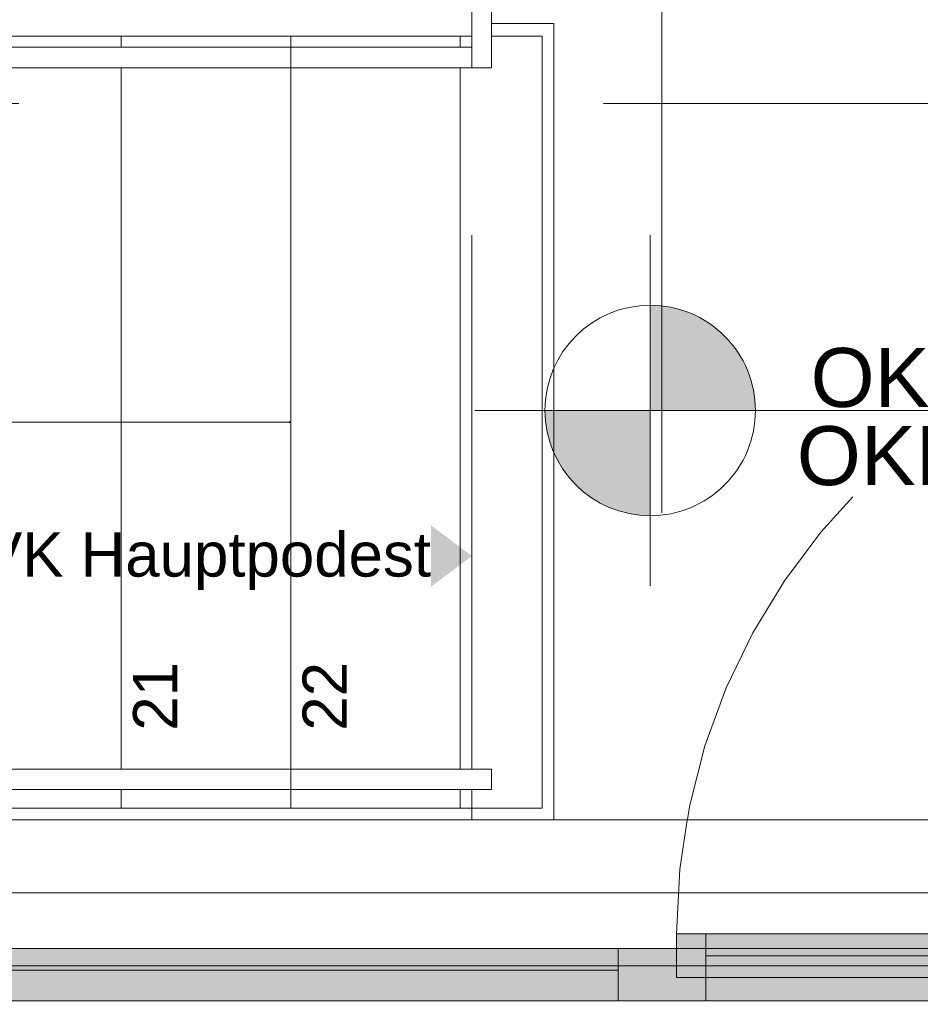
# Model space of a CAD drawing. Header units: metres. Extents: x -167 to 152, y -127 to 99.
# Tile 52 of 225: x -18.65 to -17.11, y -21.79 to -20.11. Entities that reach past the tile are written whole.
import ezdxf
from ezdxf.enums import TextEntityAlignment as Align

# ---------------------------------------------------------------- set-up
doc = ezdxf.new("R2010")
doc.units = ezdxf.units.M
for name, pattern in [('Achsen 01', [5.2915312, 3.175, -1.0580624, 0.3527044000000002, -0.7057644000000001]), ('gestrichelt - 01', [1.9999999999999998, 0.9999999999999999, -0.9999999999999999]), ('ISO-03 Gestrichelt mit Abstand', [7.619999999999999, 3.048, -4.571999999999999]), ('ISO-07 Punktiert', [0.8889999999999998, 0.127, -0.7619999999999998]), ('Raster 01', [1.9999999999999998, 0.9999999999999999, -0.9999999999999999]), ('VW-01 Strichlinie kurz', [1.9999999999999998, 0.9999999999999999, -0.9999999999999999])]:
    doc.linetypes.add(name, pattern=pattern)
for name, color, linetype, lineweight, true_color in [('013_Beton und Stahlbetonarbeiten-000 Brüstung', 7, 'Continuous', 9, 0xa6a6a6), ('013_Beton und Stahlbetonarbeiten-350 Stahlbeton Treppe Ansicht', 7, 'Continuous', 9, 0xa6a6a6), ('032_Metallarbeiten-Fenster', 7, 'Continuous', 13, 0x444444), ('AV1-Achsen', 1, 'Achsen 01', 18, 0xff0000), ('AV1-Raster', 7, 'Raster 01', 9, 0xa6a6a6)]:
    doc.layers.add(name, color=color, linetype=linetype, lineweight=lineweight, true_color=true_color)
for name, color, linetype, lineweight in [('013_Beton und Stahlbetonarbeiten-000 Unterzüge', 7, 'ISO-07 Punktiert', 13), ('031_Metallbauarbeiten-340 Treppen Geländer', 7, 'Continuous', 9), ('039_Trockenbauarbeiten-alllg.', 7, 'Continuous', 9), ('_1.35m (3D)', 7, 'Continuous', 9), ('_GRU (2D)', 7, 'Continuous', 9), ('_OG 1 (2D)', 7, 'Continuous', 9), ('Bemaßung-Bemaßung', 7, 'Continuous', 9), ('Keine', 7, 'Continuous', 9)]:
    doc.layers.add(name, color=color, linetype=linetype, lineweight=lineweight)
doc.styles.add('Arial', font='arial.ttf')

# ---------------------------------------------------------------- blocks, each defined once
blk = doc.blocks.new('Group-2')
at = {"layer": 'AV1-Raster'}
for p, q in [((-17.55000000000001, -22.95), (-17.55000000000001, 1.35)), ((1.349999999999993, -20.2499999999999), (-40.50000000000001, -20.2499999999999))]:
    blk.add_line(p, q, dxfattribs=at)
blk = doc.blocks.new('1.35m (3D)')
at = {"layer": 'AV1-Raster', "color": 7}
blk.add_blockref('Group-2', (0, 0), dxfattribs=at)
blk = doc.blocks.new('Höhenkoten - Symbol - 1')
at = {"layer": 'Keine', "linetype": 'Continuous', "lineweight": 0}
h = blk.add_hatch(color=7, dxfattribs=at)
edge = h.paths.add_edge_path()
edge.add_line((-0.4750000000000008, 0.1799999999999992), (-0.4750000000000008, -8.049116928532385e-16))
edge.add_line((-0.4750000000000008, -7.958078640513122e-16), (-0.2949999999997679, -7.958078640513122e-16))
edge.add_arc((-0.4749999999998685, -1.012848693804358e-13), 0.1800000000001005, 3.198666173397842e-11, 90.00000000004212)
edge.add_line((-0.4750000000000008, 0.1799999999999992), (-0.4750000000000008, 0.1799999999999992))
h = blk.add_hatch(color=7, dxfattribs=at)
edge = h.paths.add_edge_path()
edge.add_arc((-0.4749999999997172, 5.002465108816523e-14), 0.1800000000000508, 180.0000000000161, 269.9999999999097)
edge.add_line((-0.4750000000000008, -0.1800000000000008), (-0.4750000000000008, -8.049116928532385e-16))
edge.add_line((-0.4750000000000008, -7.958078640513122e-16), (-0.654999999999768, -7.958078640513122e-16))
at = {"layer": 'Keine', "color": 7, "linetype": 'Continuous', "lineweight": 13}
for p, q in [((-0.4750000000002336, 0.2999999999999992), (-0.4750000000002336, -0.3000000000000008)), ((-0.7750000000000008, -7.958078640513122e-16), (0.7749999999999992, -7.958078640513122e-16))]:
    blk.add_line(p, q, dxfattribs=at)
at = {"layer": 'Keine', "color": 7, "linetype": 'Continuous', "lineweight": 13, "flags": 128}
for points in [[(-0.654999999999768, -7.958078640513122e-16), (-0.4750000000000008, -7.958078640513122e-16), (-0.4750000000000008, 0.1799999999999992, 0.4142135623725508), (-0.654999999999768, -7.958078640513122e-16)], [(-0.4750000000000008, 0.1799999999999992), (-0.4750000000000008, -7.958078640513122e-16), (-0.2949999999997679, -7.958078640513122e-16, 0.4142135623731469), (-0.4750000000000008, 0.1799999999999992)], [(-0.654999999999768, -7.958078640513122e-16, 0.4142135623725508), (-0.4750000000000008, -0.1800000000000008), (-0.4750000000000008, -7.958078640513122e-16)], [(-0.4750000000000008, -7.958078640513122e-16), (-0.4750000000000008, -0.1800000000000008, 0.4142135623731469), (-0.2949999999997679, -7.958078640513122e-16)]]:
    blk.add_lwpolyline(points, format="xyb", close=True, dxfattribs=at)
at = {"layer": 'Keine', "color": 7, "transparency": 33554687, "char_height": 0.1008723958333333, "line_spacing_factor": 0.969122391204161, "style": 'Arial'}
for s, insert, attachment_point in [('OKFF', (0.1749999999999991, 0.00458611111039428), 9), ('m', (0.7750000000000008, 0.004586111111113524), 9), ('OKRB', (0.1750000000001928, -0.02683315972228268), 3), ('m', (0.7749999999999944, -0.02683315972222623), 3)]:
    blk.add_mtext(s, dxfattribs=dict(at, insert=insert, attachment_point=attachment_point))
at = {"layer": 'Keine', "color": 7, "transparency": 33554687, "style": 'Arial'}
blk.add_attdef('OKFF', text='', height=0.1008723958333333, dxfattribs=at).set_placement((0.6250000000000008, -1.765926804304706e-13), align=Align.BOTTOM_RIGHT)
blk.add_attdef('OKRB', text='', height=0.1008723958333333, dxfattribs=at).set_placement((0.6250000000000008, -0.0268331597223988), align=Align.TOP_RIGHT)
blk = doc.blocks.new('COE - Fenster 05')
at = {"layer": '032_Metallarbeiten-Fenster', "linetype": 'Continuous', "lineweight": 0}
for points in [[(-0.09, 2.515), (-0.09, 2.45), (0, 2.45), (0, 2.515)], [(0, 0.15), (-0.09, 0.15), (-0.09, 2.45), (0, 2.45)], [(-0.09, 1.224999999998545), (-0.09, 1.374999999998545), (0, 1.374999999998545), (0, 1.224999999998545)], [(-0.05, 1.224999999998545), (-0.05, 1.274999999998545), (0.025, 1.274999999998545), (0.025, 1.224999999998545)], [(-0.05, 0.195), (-0.05, 1.224999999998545), (0.025, 1.224999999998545), (0.025, 0.195)], [(-0.05, 0.145), (-0.05, 0.195), (0.025, 0.195), (0.025, 0.145)], [(-0.09, 0.085), (-0.09, 0.17), (0, 0.17), (0, 0.085)]]:
    blk.add_hatch(color=7, dxfattribs=at).paths.add_polyline_path(points)
at = {"layer": '032_Metallarbeiten-Fenster', "color": 7, "lineweight": 18}
for p, q in [((-0.0375, 2.45), (-0.03750000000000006, 1.374999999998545)), ((-0.0125, 0.195), (-0.0125, 1.224999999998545))]:
    blk.add_line(p, q, dxfattribs=at)
at = {"layer": '032_Metallarbeiten-Fenster', "color": 7, "lineweight": 18, "flags": 128}
for points in [[(-0.09, 2.515), (-0.09, 2.45), (0, 2.45), (0, 2.515)], [(0, 0.15), (-0.09, 0.15), (-0.09, 2.45), (0, 2.45)], [(-0.09, 1.224999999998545), (-0.09, 1.374999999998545), (0, 1.374999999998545), (0, 1.224999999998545)], [(-0.05, 1.224999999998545), (-0.05, 1.274999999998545), (0.025, 1.274999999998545), (0.025, 1.224999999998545)], [(-0.05, 0.195), (-0.05, 1.224999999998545), (0.025, 1.224999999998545), (0.025, 0.195)], [(-0.05, 0.145), (-0.05, 0.195), (0.025, 0.195), (0.025, 0.145)], [(-0.09, 0.085), (-0.09, 0.17), (0, 0.17), (0, 0.085)]]:
    blk.add_lwpolyline(points, close=True, dxfattribs=at)
at = {"layer": '032_Metallarbeiten-Fenster', "color": 7, "linetype": 'gestrichelt - 01', "lineweight": 18, "transparency": 33554687, "flags": 128}
blk.add_lwpolyline([(0.025, 0.145), (1.104999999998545, 0.145), (1.104999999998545, 0.195, 0.414213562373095), (0.025, 1.274999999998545)], format="xyb", dxfattribs=at)
blk = doc.blocks.new('Group-662')
at = {"layer": '013_Beton und Stahlbetonarbeiten-350 Stahlbeton Treppe Ansicht', "color": 7, "linetype": 'Raster 01'}
blk.add_line((-17.87499999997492, -21.47499999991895), (-17.87499999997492, -18.62499999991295), dxfattribs=at)
at = {"layer": '013_Beton und Stahlbetonarbeiten-350 Stahlbeton Treppe Ansicht', "color": 252, "linetype": 'Continuous', "true_color": 0x888888}
blk.add_line((-21.51499732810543, -20.13499999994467), (-17.75500000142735, -20.13499999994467), dxfattribs=at)
at = {"layer": '013_Beton und Stahlbetonarbeiten-350 Stahlbeton Treppe Ansicht', "linetype": 'Continuous'}
for p, q in [((-18.47500000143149, -20.13499999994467), (-18.47500000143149, -21.4549999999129)), ((-18.18500000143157, -21.4549999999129), (-18.18500000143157, -20.13499999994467)), ((-17.89500000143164, -21.4549999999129), (-17.89500000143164, -20.13499999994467)), ((-17.75500000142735, -21.4549999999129), (-17.75500000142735, -20.13499999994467)), ((-17.75500000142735, -21.4549999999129), (-21.51499732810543, -21.4549999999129))]:
    blk.add_line(p, q, dxfattribs=at)
at = {"layer": '013_Beton und Stahlbetonarbeiten-350 Stahlbeton Treppe Ansicht', "color": 7, "linetype": 'Continuous', "flags": 128}
blk.add_lwpolyline([(-17.73499999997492, -21.47499999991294), (-17.73499999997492, -20.11325513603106), (-17.87499999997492, -20.11325513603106), (-17.87499999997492, -19.98325513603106), (-17.73499999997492, -19.98325513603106), (-17.73499999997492, -18.62499999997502), (-17.87499999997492, -18.62499999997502)], dxfattribs=at)
at = {"layer": '013_Beton und Stahlbetonarbeiten-350 Stahlbeton Treppe Ansicht', "linetype": 'Continuous', "flags": 128}
blk.add_lwpolyline([(-18.18500000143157, -20.79499999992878), (-22.21724836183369, -20.79499999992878), (-22.21724836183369, -19.30499999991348), (-19.34500000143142, -19.30499999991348)], dxfattribs=at)
at = {"layer": '013_Beton und Stahlbetonarbeiten-350 Stahlbeton Treppe Ansicht', "color": 7, "lineweight": 13, "transparency": 33554687}
blk.add_solid([(-17.94499999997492, -20.9715031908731), (-17.87499999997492, -21.0240031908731), (-17.94499999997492, -21.0765031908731)], dxfattribs=at)
at = {"layer": '013_Beton und Stahlbetonarbeiten-350 Stahlbeton Treppe Ansicht', "color": 7, "transparency": 33554687, "insert": (-17.94499999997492, -20.983450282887), "char_height": 0.075654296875, "attachment_point": 3, "line_spacing_factor": 0.9719314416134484, "style": 'Arial'}
blk.add_mtext('VK Hauptpodest ', dxfattribs=at)
at = {"layer": '013_Beton und Stahlbetonarbeiten-350 Stahlbeton Treppe Ansicht', "char_height": 0.075654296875, "attachment_point": 3, "rotation": 90, "line_spacing_factor": 0.9719314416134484, "style": 'Arial'}
for s, insert in [('21', (-18.4546960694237, -21.20516442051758, -3.29)), ('22', (-18.16469606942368, -21.20516442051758, -3.29))]:
    blk.add_mtext(s, dxfattribs=dict(at, insert=insert))
at = {"color": 255, "lineweight": 5}
blk.add_wipeout([(-18.18699987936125, -20.79615462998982), (-18.185000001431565, -20.794999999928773), (-18.18699987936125, -20.79384536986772)], dxfattribs=at).translate(0, 0, -3.29).dxf.layer = '013_Beton und Stahlbetonarbeiten-350 Stahlbeton Treppe Ansicht'
at = {"layer": '013_Beton und Stahlbetonarbeiten-350 Stahlbeton Treppe Ansicht', "lineweight": 5, "flags": 128}
blk.add_lwpolyline([(-18.18699987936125, -20.79615462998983), (-18.18500000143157, -20.79499999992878), (-18.18699987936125, -20.79384536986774)], close=True, dxfattribs=at)
blk = doc.blocks.new('Group-667')
at = {"color": 255, "linetype": 'Continuous', "lineweight": 13, "transparency": 33554687}
blk.add_wipeout([(-17.89500000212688, -19.907635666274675), (-17.89500000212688, -19.942635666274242), (-17.874999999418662, -19.942635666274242), (-17.875000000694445, -20.188874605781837), (-17.84130000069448, -20.188874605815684), (-17.841300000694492, -19.907635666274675)], dxfattribs=at).dxf.layer = '031_Metallbauarbeiten-340 Treppen Geländer'
at = {"color": 255, "linetype": 'Continuous', "lineweight": 9, "transparency": 33554687}
blk.add_wipeout([(-21.375000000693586, -20.15387460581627), (-18.185000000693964, -20.153874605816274), (-18.185000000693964, -20.18887460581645), (-21.3750000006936, -20.18887460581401)], dxfattribs=at).dxf.layer = '031_Metallbauarbeiten-340 Treppen Geländer'
at = {"layer": '031_Metallbauarbeiten-340 Treppen Geländer', "color": 7, "linetype": 'Continuous', "lineweight": 13, "flags": 128}
blk.add_lwpolyline([(-17.89500000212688, -19.90763566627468), (-17.89500000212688, -19.94263566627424), (-17.87499999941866, -19.94263566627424), (-17.87500000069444, -20.18887460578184), (-17.84130000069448, -20.18887460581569), (-17.84130000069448, -19.90763566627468)], close=True, dxfattribs=at)
at = {"layer": '031_Metallbauarbeiten-340 Treppen Geländer', "color": 253, "linetype": 'Continuous', "lineweight": 9, "flags": 128}
blk.add_lwpolyline([(-21.37500000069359, -20.15387460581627), (-18.18500000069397, -20.15387460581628), (-18.18500000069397, -20.18887460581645), (-21.3750000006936, -20.18887460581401)], close=True, dxfattribs=at)
at = {"color": 255, "linetype": 'Continuous', "lineweight": 9, "transparency": 33554687}
blk.add_wipeout([(-18.185000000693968, -20.18887460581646), (-18.185000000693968, -20.153874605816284), (-17.87499999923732, -20.153874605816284), (-17.87499999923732, -20.18887460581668)], dxfattribs=at).dxf.layer = '031_Metallbauarbeiten-340 Treppen Geländer'
at = {"layer": '031_Metallbauarbeiten-340 Treppen Geländer', "color": 253, "linetype": 'Continuous', "lineweight": 9, "flags": 128}
blk.add_lwpolyline([(-18.18500000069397, -20.18887460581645), (-18.18500000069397, -20.15387460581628), (-17.87499999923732, -20.15387460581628), (-17.87499999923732, -20.18887460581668)], close=True, dxfattribs=at)
blk = doc.blocks.new('Group-668')
at = {"color": 255, "linetype": 'Continuous', "lineweight": 9}
blk.add_wipeout([(-21.37500000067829, -21.38825513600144), (-18.185000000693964, -21.38825513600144), (-18.185000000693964, -21.42325513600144), (-21.375000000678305, -21.42325513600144)], dxfattribs=at).dxf.layer = '031_Metallbauarbeiten-340 Treppen Geländer'
at = {"layer": '031_Metallbauarbeiten-340 Treppen Geländer', "color": 253, "linetype": 'Continuous', "lineweight": 9, "flags": 128}
blk.add_lwpolyline([(-21.37500000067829, -21.38825513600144), (-18.18500000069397, -21.38825513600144), (-18.18500000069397, -21.42325513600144), (-21.37500000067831, -21.42325513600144)], close=True, dxfattribs=at)
at = {"color": 255, "linetype": 'Continuous', "lineweight": 9}
blk.add_wipeout([(-18.185000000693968, -21.423255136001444), (-18.185000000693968, -21.388255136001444), (-17.84130000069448, -21.388255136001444), (-17.841300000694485, -21.423255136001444)], dxfattribs=at).dxf.layer = '031_Metallbauarbeiten-340 Treppen Geländer'
at = {"layer": '031_Metallbauarbeiten-340 Treppen Geländer', "color": 253, "linetype": 'Continuous', "lineweight": 9, "flags": 128}
blk.add_lwpolyline([(-18.18500000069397, -21.42325513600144), (-18.18500000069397, -21.38825513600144), (-17.84130000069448, -21.38825513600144), (-17.84130000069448, -21.42325513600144)], close=True, dxfattribs=at)
blk = doc.blocks.new('OG 1 (2D)')
at = {"layer": 'Bemaßung-Bemaßung', "color": 7, "transparency": 33554687, "rotation": 359.9999999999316}
blk.add_blockref('Höhenkoten - Symbol - 1', (-17.09499999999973, -20.77500000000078), dxfattribs=at).add_auto_attribs({'OKFF': '+3.70', 'OKRB': '+3.50'})
at = {"color": 255}
blk.add_wipeout([(-18.775000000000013, -21.724999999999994), (-18.775000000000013, -21.47499999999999), (-16.325000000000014, -21.47499999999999), (-16.325000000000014, -21.724999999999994)], dxfattribs=at).dxf.layer = '013_Beton und Stahlbetonarbeiten-000 Brüstung'
at = {"layer": '013_Beton und Stahlbetonarbeiten-000 Brüstung', "flags": 128}
blk.add_lwpolyline([(-18.77500000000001, -21.72499999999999), (-18.77500000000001, -21.47499999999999), (-16.32500000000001, -21.47499999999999), (-16.32500000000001, -21.72499999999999)], close=True, dxfattribs=at)
at = {"layer": '013_Beton und Stahlbetonarbeiten-000 Unterzüge', "linetype": 'VW-01 Strichlinie kurz', "flags": 128}
blk.add_lwpolyline([(-18.77500000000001, -21.72499999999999), (-18.77500000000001, -21.47499999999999), (-16.32500000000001, -21.47499999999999), (-16.32500000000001, -21.72499999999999)], close=True, dxfattribs=at)
at = {"layer": '039_Trockenbauarbeiten-alllg.', "linetype": 'ISO-03 Gestrichelt mit Abstand'}
blk.add_line((-18.77500000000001, -21.6), (-16.32500000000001, -21.6), dxfattribs=at)
at = {"layer": '032_Metallarbeiten-Fenster', "color": 7, "rotation": 90}
blk.add_blockref('COE - Fenster 05', (-16.25000000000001, -21.69499999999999), dxfattribs=at)
at = {"layer": '013_Beton und Stahlbetonarbeiten-350 Stahlbeton Treppe Ansicht', "color": 7}
blk.add_blockref('Group-662', (0, 0), dxfattribs=at)
at = {"layer": '031_Metallbauarbeiten-340 Treppen Geländer', "color": 7}
blk.add_blockref('Group-667', (0, 0), dxfattribs=at)
blk.add_blockref('Group-668', (0, 0), dxfattribs=at)
blk = doc.blocks.new('Group-754')
at = {"layer": 'AV1-Achsen'}
blk.add_line((-43.35000000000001, -21.6), (4.199999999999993, -21.6), dxfattribs=at)
blk = doc.blocks.new('GRU (2D)')
at = {"layer": 'AV1-Achsen', "color": 7}
blk.add_blockref('Group-754', (0, 0), dxfattribs=at)

msp = doc.modelspace()

# ---------------------------------------------------------------- block references
at = {"layer": '_1.35m (3D)'}
msp.add_blockref('1.35m (3D)', (0, 0), dxfattribs=at)

# ---------------------------------------------------------------- next in the draw order: block references
at = {"layer": '_OG 1 (2D)'}
msp.add_blockref('OG 1 (2D)', (0, 0), dxfattribs=at)

# ---------------------------------------------------------------- next in the draw order: block references
at = {"layer": '_GRU (2D)'}
msp.add_blockref('GRU (2D)', (0, 0), dxfattribs=at)

doc.saveas('drawing.dxf')
